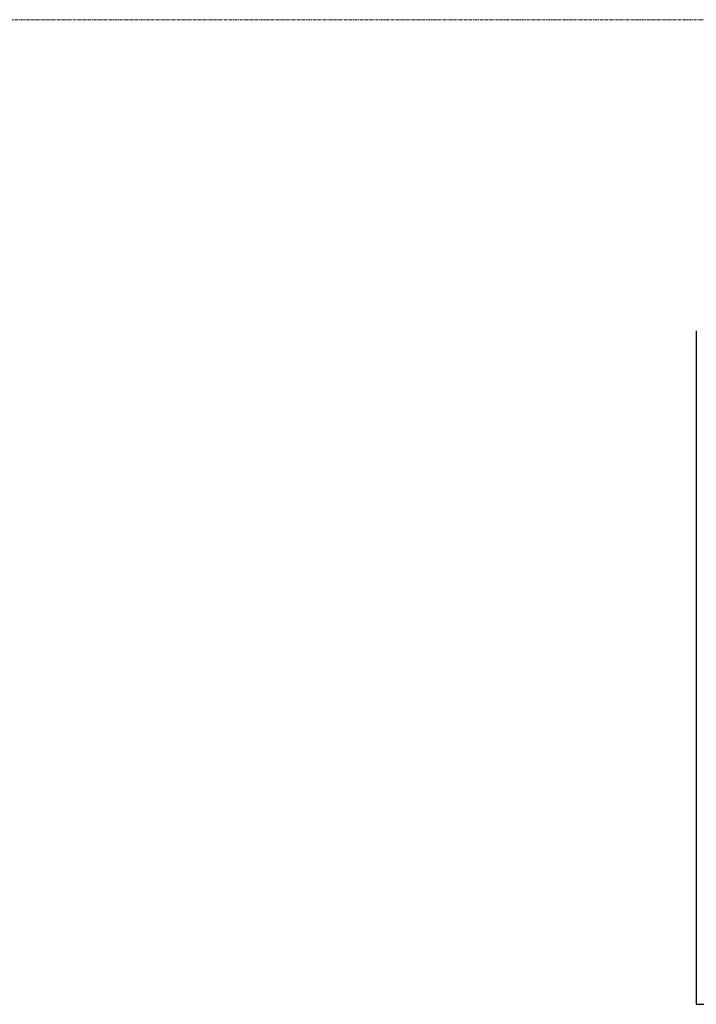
# Model space of a CAD drawing. Header units: millimetres. Extents: x 3625 to 171676, y -65096 to 217166.
# Tile 227 of 256: x 53062 to 55944, y 26133 to 30328. Entities that reach past the tile are written whole.
import ezdxf

# ---------------------------------------------------------------- set-up
doc = ezdxf.new("R2010")
doc.units = ezdxf.units.MM
doc.linetypes.add('stramien', pattern=[22.225, 12.7, -3.175, 3.175, -3.175])
for name, color, linetype, lineweight in [('A-CLNG-SUSP', 5, 'Continuous', 25), ('A-GENM', 6, 'Continuous', 18), ('S-GRID', 1, 'Continuous', 18)]:
    doc.layers.add(name, color=color, linetype=linetype, lineweight=lineweight)

msp = doc.modelspace()

# ---------------------------------------------------------------- linework, layer by layer
at = {"layer": 'A-CLNG-SUSP'}
for p, q in [((55944, 29001.9), (55944, 26133.1)), ((55944, 26133.1), (62699.9, 26133.1))]:
    msp.add_line(p, q, dxfattribs=at)
at = {"layer": 'A-GENM'}
for p, q in [((55944, 26233.1), (55944, 28901.9)), ((55944, 26133.1), (55944, 26233.1)), ((62599.9, 26133.1), (55944, 26133.1))]:
    msp.add_line(p, q, dxfattribs=at)
at = {"layer": 'S-GRID', "linetype": 'stramien'}
msp.add_line((45331.5, 30328.2), (111342, 30328.2), dxfattribs=at)

doc.saveas('drawing.dxf')
